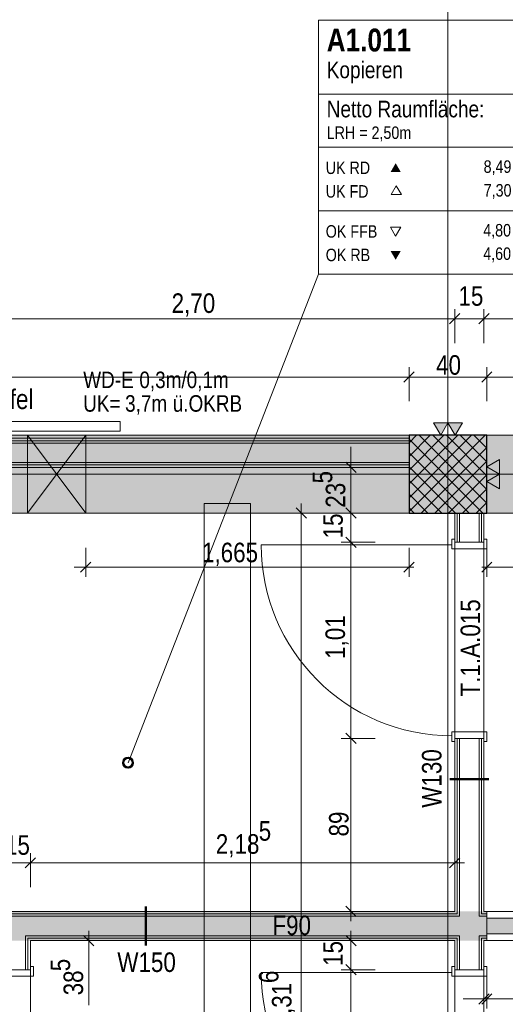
# Model space of a CAD drawing. Extents: x -620 to 3480, y 62 to 1107.
# Tile 63 of 244: x -374 to -324, y 711 to 813. Entities that reach past the tile are written whole.
import ezdxf
from ezdxf.lldxf.tags import DXFTag

# ---------------------------------------------------------------- set-up
doc = ezdxf.new("R2010")
doc.units = 0
doc.layers.get('0').update_dxf_attribs({"lineweight": 35})
for name, color, linetype, lineweight, true_color in [('00 -Bauelemente -Dämmung innen', 7, 'Continuous', 9, 0xff7fe6), ('00 -Bauelemente -Gipskarton', 7, 'Continuous', 9, 0xff7fe6), ('30 -33 Aussenwände- 3 Aussenstützen', 7, 'Continuous', 50, 0x0000dd), ('30 -34 Innenwände- 11 Durchbruch', 4, 'Continuous', 9, 0x00ffff), ('30 -34 Innenwände- 2 nichttragend', 7, 'Continuous', 18, 0xff7fe6), ('30 -34 Innenwände- 4 Türen_Fenster', 9, 'Continuous', 15, 0x808080), ('30 -35 Decken- 1 Konstruktion-Träger- Stahlbeton', 7, 'grob-A06G9GKW8I', 13, 0x33aa00), ('60- 61 allgemeine Ausstattung- 1 Möbel', 7, 'Continuous', 9, 0x00cccc), ('70 -72 Beschriftung- 1 Beschriftung allgemein', 7, 'Continuous', 9, 0xff6633), ('70 -72 Beschriftung- 2 Beschriftung Bauteile', 7, 'Continuous', 9, 0x9999ff), ('70 -75 Raumstempel- 1 Raumstempel', 1, 'Continuous', 50, 0xff0000), ('70 -75 Raumstempel-2 Verweislinie', 1, 'Continuous', 9, 0xff0000), ('70 -76 Bemaßung- 2 Allgemein', 9, 'Continuous', 5, 0x808080), ('iwb_Schraffur_ F90_feuerbestaendig', 1, 'Continuous', 13, 0xff0000)]:
    doc.layers.add(name, color=color, linetype=linetype, lineweight=lineweight, true_color=true_color)
for name, color, linetype, lineweight in [('30 -35 Decken- 1 Konstruktion-Träger- Stahl Hohlprofil', 7, 'grob-A06G9GKW8I', 9), ('70 -71 Achsen- 1 Gebäudeachsen', 7, 'STRICHPUNKT2-A06G9GKV8I', 18), ('70 -75 Raumstempel- 3 Wandstempel', 7, 'Continuous', 50), ('Keine', 7, 'Continuous', 9)]:
    doc.layers.add(name, color=color, linetype=linetype, lineweight=lineweight)
doc.layers.add('iwb_Schraffur_Unterzug', color=7, linetype='Continuous', lineweight=5, true_color=0xffffcc, plot=False)
doc.styles.get("Standard").update_dxf_attribs({"font": 'ARIALN.TTF'})
tags = doc.linetypes.add('grob-A06G9GKW8I', pattern=[14, 3, -8, 3]).pattern_tags.tags
tags[8:9] = [DXFTag(74, 4), DXFTag(75, 0), DXFTag(340, '0'), DXFTag(46, 0.0), DXFTag(50, 0.0), DXFTag(44, 0.0), DXFTag(45, 0.0)]
tags[6:7] = [DXFTag(74, 4), DXFTag(75, 0), DXFTag(340, '0'), DXFTag(46, 0.0), DXFTag(50, 0.0), DXFTag(44, 0.0), DXFTag(45, 0.0)]
tags[4:5] = [DXFTag(74, 4), DXFTag(75, 0), DXFTag(340, '0'), DXFTag(46, 0.0), DXFTag(50, 0.0), DXFTag(44, 0.0), DXFTag(45, 0.0)]
tags = doc.linetypes.add('STRICHPUNKT2-A06G9GKV8I', pattern=[12.7, 6.35, -3.175, 0, -3.175]).pattern_tags.tags
tags[10:11] = [DXFTag(74, 4), DXFTag(75, 0), DXFTag(340, '0'), DXFTag(46, 0.0), DXFTag(50, 0.0), DXFTag(44, 0.0), DXFTag(45, 0.0)]
tags[8:9] = [DXFTag(74, 4), DXFTag(75, 0), DXFTag(340, '0'), DXFTag(46, 0.0), DXFTag(50, 0.0), DXFTag(44, 0.0), DXFTag(45, 0.0)]
tags[6:7] = [DXFTag(74, 4), DXFTag(75, 0), DXFTag(340, '0'), DXFTag(46, 0.0), DXFTag(50, 0.0), DXFTag(44, 0.0), DXFTag(45, 0.0)]
tags[4:5] = [DXFTag(74, 4), DXFTag(75, 0), DXFTag(340, '0'), DXFTag(46, 0.0), DXFTag(50, 0.0), DXFTag(44, 0.0), DXFTag(45, 0.0)]

# ---------------------------------------------------------------- blocks, each defined once
blk = doc.blocks.new('Referenz-A06G9GKX8I')
at = {"layer": '00 -Bauelemente -Dämmung innen', "color": 0, "linetype": 'Continuous', "ltscale": 0.13}
for p, q in [((-432.01, 769.16), (-333.51, 769.16)), ((-383.31, 767.16), (-333.51, 767.16)), ((-328.31, 761.96), (-328.31, 758.96)), ((-326.31, 761.96), (-326.31, 758.96)), ((-328.31, 738.76), (-328.31, 720.46)), ((-326.31, 738.76), (-326.31, 720.46)), ((-383.31, 720.46), (-328.31, 720.46)), ((-326.31, 720.46), (-325.51, 720.46)), ((-373.01, 718.46), (-373.01, 714.96)), ((-373.01, 718.46), (-328.31, 718.46)), ((-328.31, 718.46), (-328.31, 714.96)), ((-326.31, 718.46), (-325.51, 718.46)), ((-326.31, 718.46), (-326.31, 714.96))]:
    blk.add_line(p, q, dxfattribs=at)
at = {"layer": '00 -Bauelemente -Gipskarton', "color": 0, "linetype": 'Continuous', "ltscale": 0.13}
for p, q in [((-432.51, 769.66), (-333.51, 769.66)), ((-432.26, 769.41), (-333.51, 769.41)), ((-432.01, 769.16), (-333.51, 769.16)), ((-383.31, 767.16), (-333.51, 767.16)), ((-383.06, 766.91), (-333.51, 766.91)), ((-382.81, 766.66), (-333.51, 766.66)), ((-328.81, 761.96), (-328.81, 758.96)), ((-328.56, 761.96), (-328.56, 758.96)), ((-328.31, 761.96), (-328.31, 758.96)), ((-326.31, 761.96), (-326.31, 758.96)), ((-326.06, 761.96), (-326.06, 758.96)), ((-325.81, 761.96), (-325.81, 758.96)), ((-328.81, 738.76), (-328.81, 720.96)), ((-328.56, 738.76), (-328.56, 720.71)), ((-328.31, 738.76), (-328.31, 720.46)), ((-326.31, 738.76), (-326.31, 720.46)), ((-326.06, 738.76), (-326.06, 720.71)), ((-325.81, 738.76), (-325.81, 720.96)), ((-383.06, 720.71), (-328.56, 720.71)), ((-382.81, 720.96), (-328.81, 720.96)), ((-326.06, 720.71), (-325.51, 720.71)), ((-325.81, 720.96), (-325.51, 720.96)), ((-383.31, 720.46), (-328.31, 720.46)), ((-326.31, 720.46), (-325.51, 720.46)), ((-373.01, 718.46), (-373.01, 714.96)), ((-373.01, 718.46), (-328.31, 718.46)), ((-372.76, 718.21), (-372.76, 714.96)), ((-372.76, 718.21), (-328.56, 718.21)), ((-372.51, 717.96), (-372.51, 714.96)), ((-372.51, 717.96), (-328.81, 717.96)), ((-328.81, 717.96), (-328.81, 714.96)), ((-328.56, 718.21), (-328.56, 714.96)), ((-328.31, 718.46), (-328.31, 714.96)), ((-326.31, 718.46), (-325.51, 718.46)), ((-326.31, 718.46), (-326.31, 714.96)), ((-326.06, 718.21), (-325.51, 718.21)), ((-326.06, 718.21), (-326.06, 714.96)), ((-325.81, 717.96), (-325.51, 717.96)), ((-325.81, 717.96), (-325.81, 714.96))]:
    blk.add_line(p, q, dxfattribs=at)
at = {"layer": '30 -33 Aussenwände- 3 Aussenstützen', "color": 0, "lineweight": 9}
for p, q in [((-333.51, 769.2), (-332.76, 769.96)), ((-333.51, 767.79), (-331.34, 769.96)), ((-333.51, 766.37), (-329.93, 769.96)), ((-333.51, 764.96), (-328.51, 769.96)), ((-333.51, 763.54), (-327.1, 769.96)), ((-333.51, 762.13), (-325.69, 769.96)), ((-333.51, 769.56), (-325.91, 761.96)), ((-332.49, 769.96), (-325.51, 762.98)), ((-331.08, 769.96), (-325.51, 764.39)), ((-329.67, 769.96), (-325.51, 765.8)), ((-328.25, 769.96), (-325.51, 767.22)), ((-326.84, 769.96), (-325.51, 768.63)), ((-332.27, 761.96), (-325.51, 768.72)), ((-333.51, 768.15), (-327.32, 761.96)), ((-330.86, 761.96), (-325.51, 767.3)), ((-333.51, 766.73), (-328.74, 761.96)), ((-329.51, 766.96), (-329.51, 764.96)), ((-333.51, 765.32), (-330.15, 761.96)), ((-330.51, 765.96), (-328.51, 765.96)), ((-329.44, 761.96), (-325.51, 765.89)), ((-328.03, 761.96), (-325.51, 764.47)), ((-333.51, 763.9), (-331.57, 761.96)), ((-333.51, 762.49), (-332.98, 761.96)), ((-326.61, 761.96), (-325.51, 763.06))]:
    blk.add_line(p, q, dxfattribs=at)
at = {"layer": '30 -33 Aussenwände- 3 Aussenstützen', "color": 0, "linetype": 'Continuous', "lineweight": -2, "ltscale": 0.25}
for p, q in [((-325.51, 769.96), (-333.51, 769.96)), ((-333.51, 769.96), (-333.51, 761.96)), ((-325.51, 761.96), (-325.51, 769.96)), ((-333.51, 761.96), (-325.51, 761.96))]:
    blk.add_line(p, q, dxfattribs=at)
at = {"layer": '30 -34 Innenwände- 11 Durchbruch', "color": 0, "linetype": 'Continuous', "ltscale": 0.13}
for p, q in [((-372.81, 769.96), (-366.81, 769.96)), ((-366.81, 769.96), (-372.81, 761.96)), ((-366.81, 761.96), (-372.81, 769.96)), ((-372.81, 761.96), (-372.81, 769.96)), ((-372.81, 769.96), (-366.81, 761.96)), ((-366.81, 769.96), (-372.81, 761.96)), ((-366.81, 761.96), (-366.81, 769.96)), ((-372.81, 761.96), (-366.81, 761.96))]:
    blk.add_line(p, q, dxfattribs=at)
at = {"layer": '30 -34 Innenwände- 11 Durchbruch', "color": 0, "lineweight": 0}
for points in [[(-372.81, 761.96), (-372.81, 769.96), (-369.81, 765.96)], [(-366.81, 761.96), (-369.81, 765.96), (-366.81, 769.96)]]:
    blk.add_solid(points, dxfattribs=at)
at = {"layer": '30 -34 Innenwände- 2 nichttragend', "color": 0, "linetype": 'Continuous', "ltscale": 0.18}
for p, q in [((-432.51, 769.66), (-333.51, 769.66)), ((-333.51, 766.66), (-333.51, 769.66)), ((-382.81, 766.66), (-333.51, 766.66)), ((-328.81, 761.96), (-325.81, 761.96)), ((-328.81, 761.96), (-328.81, 758.96)), ((-325.81, 761.96), (-325.81, 758.96)), ((-328.81, 758.96), (-328.81, 759.28)), ((-325.81, 758.96), (-325.81, 759.28)), ((-328.81, 738.76), (-328.81, 738.44)), ((-328.81, 738.76), (-328.81, 720.96)), ((-325.81, 738.76), (-325.81, 738.44)), ((-325.81, 738.76), (-325.81, 720.96)), ((-382.81, 720.96), (-328.81, 720.96)), ((-325.51, 720.71), (-325.51, 720.96)), ((-325.51, 720.71), (-325.51, 720.96)), ((-325.51, 720.46), (-325.51, 720.71)), ((-325.51, 717.96), (-325.51, 720.71)), ((-325.51, 718.46), (-325.51, 720.46)), ((-372.51, 717.96), (-328.81, 717.96)), ((-372.51, 717.96), (-372.51, 714.96)), ((-328.81, 717.96), (-328.81, 714.96)), ((-325.81, 717.96), (-325.81, 714.96)), ((-325.51, 718.21), (-325.51, 718.46)), ((-325.51, 717.96), (-325.51, 718.21)), ((-372.51, 714.96), (-372.51, 715.28)), ((-328.81, 714.96), (-328.81, 715.28)), ((-325.81, 714.96), (-325.81, 715.28))]:
    blk.add_line(p, q, dxfattribs=at)
at = {"layer": '30 -34 Innenwände- 4 Türen_Fenster', "color": 0}
for p, q in [((-328.81, 759.28), (-329.11, 759.28)), ((-329.11, 759.28), (-329.11, 758.68)), ((-328.81, 758.96), (-328.81, 759.28)), ((-325.51, 759.28), (-325.81, 759.28)), ((-325.81, 759.28), (-325.81, 758.96)), ((-325.51, 758.28), (-325.51, 759.28)), ((-329.11, 758.68), (-329.11, 758.28)), ((-329.11, 758.28), (-325.51, 758.28)), ((-325.81, 758.96), (-328.81, 758.96)), ((-329.11, 739.04), (-329.11, 739.44)), ((-329.11, 739.44), (-325.51, 739.44)), ((-329.11, 738.44), (-329.11, 739.04)), ((-325.51, 739.44), (-325.51, 738.44)), ((-328.81, 738.44), (-329.11, 738.44)), ((-325.81, 738.76), (-328.81, 738.76)), ((-328.81, 738.76), (-328.81, 738.44)), ((-325.81, 738.44), (-325.81, 738.76)), ((-325.51, 738.44), (-325.81, 738.44)), ((-372.51, 714.96), (-375.51, 714.96)), ((-372.21, 715.28), (-372.51, 715.28)), ((-372.51, 715.28), (-372.51, 714.96)), ((-372.21, 714.28), (-372.21, 715.28)), ((-328.81, 715.28), (-329.11, 715.28)), ((-329.11, 715.28), (-329.11, 714.68)), ((-329.11, 714.68), (-329.11, 714.28)), ((-328.81, 714.96), (-328.81, 715.28)), ((-325.81, 714.96), (-328.81, 714.96)), ((-325.51, 715.28), (-325.81, 715.28)), ((-325.81, 715.28), (-325.81, 714.96)), ((-325.51, 714.28), (-325.51, 715.28)), ((-375.81, 714.28), (-372.21, 714.28)), ((-329.11, 714.28), (-325.51, 714.28))]:
    blk.add_line(p, q, dxfattribs=at)
at = {"layer": '30 -34 Innenwände- 4 Türen_Fenster', "color": 0, "linetype": 'grob-A06G9GKW8I', "ltscale": 0.15}
for p, q in [((-329.11, 758.68), (-348.75, 758.68)), ((-328.81, 758.96), (-328.81, 738.76)), ((-325.81, 758.96), (-325.81, 738.76)), ((-325.51, 720.96), (-297.51, 720.96)), ((-325.51, 717.96), (-297.51, 717.96)), ((-372.51, 714.96), (-372.51, 697.26)), ((-329.11, 714.68), (-348.75, 714.68)), ((-328.81, 714.96), (-328.81, 694.76)), ((-325.81, 714.96), (-325.81, 694.76))]:
    blk.add_line(p, q, dxfattribs=at)
at = {"layer": '30 -34 Innenwände- 4 Türen_Fenster', "color": 0, "linetype": 'Continuous', "ltscale": 0.15}
for p, q in [((-325.51, 720.26), (-316.91, 720.26)), ((-325.51, 718.66), (-325.51, 720.26)), ((-316.91, 718.66), (-325.51, 718.66))]:
    blk.add_line(p, q, dxfattribs=at)
at = {"layer": '30 -34 Innenwände- 4 Türen_Fenster', "color": 0, "linetype": 'grob-A06G9GKW8I', "ltscale": 0.15}
for centre in [(-329.11, 758.68), (-329.11, 714.68)]:
    blk.add_ellipse(centre, major_axis=(-19.64, 0), ratio=1, start_param=0, end_param=1.570796, dxfattribs=at)
at = {"layer": '30 -35 Decken- 1 Konstruktion-Träger- Stahl Hohlprofil', "color": 0, "linetype": 'grob-A06G9GKW8I', "ltscale": 0.13}
for p, q in [((-354.63, 603.96), (-354.63, 762.96)), ((-354.63, 762.96), (-349.83, 762.96)), ((-349.83, 762.96), (-349.83, 603.96))]:
    blk.add_line(p, q, dxfattribs=at)
at = {"layer": '30 -35 Decken- 1 Konstruktion-Träger- Stahlbeton', "color": 0}
for p, q in [((-562.01, 769.96), (-3.51, 769.96)), ((-562.01, 761.96), (-3.51, 761.96))]:
    blk.add_line(p, q, dxfattribs=at)
at = {"layer": '60- 61 allgemeine Ausstattung- 1 Möbel', "color": 0, "linetype": 'Continuous', "ltscale": 0.13}
for p, q in [((-393.26, 771.38), (-363.26, 771.38)), ((-363.26, 771.38), (-363.26, 770.38)), ((-363.26, 770.38), (-393.26, 770.38))]:
    blk.add_line(p, q, dxfattribs=at)
at = {"layer": '70 -71 Achsen- 1 Gebäudeachsen', "color": 0, "linetype": 'STRICHPUNKT2-A06G9GKV8I', "ltscale": 0.18}
for p, q in [((-329.51, 1075.9), (-329.51, 76.46)), ((-562.01, 765.96), (85.43, 765.96))]:
    blk.add_line(p, q, dxfattribs=at)
at = {"layer": '70 -72 Beschriftung- 2 Beschriftung Bauteile', "color": 0}
for p, q in [((-330.26, 769.96), (-331.01, 771.26)), ((-331.01, 771.26), (-329.51, 771.26)), ((-329.51, 771.26), (-330.26, 769.96)), ((-328.76, 769.96), (-329.51, 771.26)), ((-329.51, 771.26), (-328.01, 771.26)), ((-328.01, 771.26), (-328.76, 769.96)), ((-325.51, 766.71), (-324.21, 767.46)), ((-324.21, 767.46), (-324.21, 765.96)), ((-324.21, 765.96), (-325.51, 766.71)), ((-325.51, 765.21), (-324.21, 765.96)), ((-324.21, 764.46), (-325.51, 765.21)), ((-324.21, 765.96), (-324.21, 764.46))]:
    blk.add_line(p, q, dxfattribs=at)
at = {"layer": '70 -72 Beschriftung- 2 Beschriftung Bauteile', "color": 0, "lineweight": 0}
for points in [[(-330.26, 769.96), (-331.01, 771.26), (-330.26, 771.26)], [(-330.26, 769.96), (-330.26, 771.26), (-329.51, 771.26)], [(-328.76, 769.96), (-329.51, 771.26), (-328.76, 771.26)], [(-328.76, 769.96), (-328.76, 771.26), (-328.01, 771.26)], [(-324.21, 765.96), (-325.51, 766.71), (-324.21, 767.46)], [(-324.21, 764.46), (-325.51, 765.21), (-324.21, 765.96)]]:
    blk.add_solid(points, dxfattribs=at)
at = {"layer": '70 -75 Raumstempel- 1 Raumstempel', "color": 0, "lineweight": 9}
for p, q in [((-342.86, 812.68), (-342.86, 786.54)), ((-306.54, 812.68), (-342.86, 812.68)), ((-306.54, 805.08), (-342.86, 805.08)), ((-342.86, 799.61), (-321.13, 799.61)), ((-334.83, 795.65), (-335.35, 794.74)), ((-334.3, 794.74), (-334.83, 795.65)), ((-335.35, 794.74), (-334.3, 794.74)), ((-342.86, 793.07), (-321.13, 793.07)), ((-334.9, 790.47), (-335.42, 791.37)), ((-335.42, 791.37), (-334.37, 791.37)), ((-334.37, 791.37), (-334.9, 790.47)), ((-306.54, 786.54), (-342.86, 786.54))]:
    blk.add_line(p, q, dxfattribs=at)
at = {"layer": '70 -75 Raumstempel- 1 Raumstempel', "color": 0, "lineweight": 0}
for points in [[(-334.37, 797.06), (-334.9, 797.97), (-335.42, 797.06)], [(-334.37, 788.93), (-334.9, 788.03), (-335.42, 788.93)]]:
    blk.add_solid(points, dxfattribs=at)
at = {"layer": '70 -75 Raumstempel- 3 Wandstempel', "color": 0, "linetype": 'Continuous', "ltscale": 0.5}
for p, q in [((-329.31, 734.57), (-325.31, 734.57)), ((-360.61, 717.46), (-360.61, 721.46))]:
    blk.add_line(p, q, dxfattribs=at)
at = {"layer": '70 -75 Raumstempel-2 Verweislinie', "color": 0}
blk.add_line((-342.86, 786.54), (-362.46, 736.26), dxfattribs=at)
at = {"layer": '70 -75 Raumstempel-2 Verweislinie', "color": 0, "linetype": 'ByBlock', "lineweight": 50, "ltscale": 0.5}
blk.add_circle((-362.46, 736.26), 0.5, dxfattribs=at)
at = {"layer": '70 -76 Bemaßung- 2 Allgemein', "color": 0, "linetype": 'Continuous', "lineweight": 20, "ltscale": 0.2}
for p, q in [((-328.28, 782.49), (-329.34, 781.43)), ((-328.28, 782.49), (-329.34, 781.43)), ((-326.34, 781.43), (-325.28, 782.49)), ((-326.34, 781.43), (-325.28, 782.49)), ((-334.04, 775.43), (-332.98, 776.49)), ((-332.98, 776.49), (-334.04, 775.43)), ((-324.98, 776.49), (-326.04, 775.43)), ((-326.04, 775.43), (-324.98, 776.49)), ((-338.98, 766.13), (-340.04, 767.19)), ((-345.15, 762.49), (-344.09, 761.43)), ((-340.04, 762.49), (-338.98, 761.43)), ((-340.04, 762.49), (-338.98, 761.43)), ((-340.04, 759.49), (-338.98, 758.43)), ((-338.98, 758.43), (-340.04, 759.49)), ((-338.98, 738.23), (-340.04, 739.29)), ((-340.04, 739.29), (-338.98, 738.23)), ((-371.98, 726.49), (-373.04, 725.43)), ((-373.04, 725.43), (-371.98, 726.49)), ((-328.28, 726.49), (-329.34, 725.43)), ((-338.98, 720.43), (-340.04, 721.49)), ((-367.04, 718.49), (-365.98, 717.43)), ((-340.04, 718.49), (-338.98, 717.43)), ((-338.98, 714.43), (-340.04, 715.49)), ((-340.04, 715.49), (-338.98, 714.43)), ((-325.28, 712.49), (-326.34, 711.43)), ((-326.04, 711.43), (-324.98, 712.49)), ((-326.04, 711.43), (-324.98, 712.49))]:
    blk.add_line(p, q, dxfattribs=at)
at = {"layer": '70 -76 Bemaßung- 2 Allgemein', "color": 0, "linetype": 'Continuous', "ltscale": 0.13}
for p, q in [((-328.81, 779.46), (-328.81, 782.96)), ((-328.81, 779.46), (-328.81, 782.96)), ((-325.81, 779.46), (-325.81, 782.96)), ((-325.81, 779.46), (-325.81, 782.96)), ((-329.87, 781.96), (-381.75, 781.96)), ((-329.87, 781.96), (-330.93, 781.96)), ((-327.81, 781.96), (-329.87, 781.96)), ((-327.81, 781.96), (-329.87, 781.96)), ((-325.81, 781.96), (-328.81, 781.96)), ((-326.81, 781.96), (-324.75, 781.96)), ((-326.81, 781.96), (-324.75, 781.96)), ((-298.27, 781.96), (-324.75, 781.96)), ((-324.75, 781.96), (-323.69, 781.96)), ((-333.51, 773.46), (-333.51, 776.96)), ((-333.51, 773.46), (-333.51, 776.96)), ((-325.51, 773.46), (-325.51, 776.96)), ((-325.51, 773.46), (-325.51, 776.96)), ((-334.57, 775.96), (-431.45, 775.96)), ((-332.51, 775.96), (-334.57, 775.96)), ((-334.51, 775.96), (-332.45, 775.96)), ((-326.57, 775.96), (-332.45, 775.96)), ((-324.51, 775.96), (-326.57, 775.96)), ((-326.51, 775.96), (-324.45, 775.96)), ((-298.27, 775.96), (-324.45, 775.96)), ((-339.51, 767.72), (-339.51, 768.78)), ((-339.51, 765.66), (-339.51, 767.72)), ((-337.01, 766.66), (-340.51, 766.66)), ((-339.51, 761.96), (-339.51, 766.66)), ((-344.62, 762.96), (-344.62, 760.9)), ((-339.51, 762.96), (-339.51, 760.9)), ((-339.51, 762.96), (-339.51, 760.9)), ((-347.12, 761.96), (-343.62, 761.96)), ((-337.01, 761.96), (-340.51, 761.96)), ((-337.01, 761.96), (-340.51, 761.96)), ((-344.62, 676.7), (-344.62, 760.9)), ((-339.51, 760.9), (-339.51, 759.84)), ((-339.51, 760.02), (-339.51, 760.9)), ((-339.51, 757.96), (-339.51, 760.02)), ((-339.51, 759.96), (-339.51, 757.9)), ((-366.81, 758.39), (-366.81, 755.39)), ((-337.01, 758.96), (-340.51, 758.96)), ((-337.01, 758.96), (-340.51, 758.96)), ((-333.51, 758.39), (-333.51, 755.39)), ((-325.51, 758.39), (-325.51, 755.39)), ((-339.51, 739.82), (-339.51, 757.9)), ((-334.57, 756.39), (-367.99, 756.39)), ((-367.34, 755.86), (-366.28, 756.92)), ((-367.31, 756.39), (-365.75, 756.39)), ((-333.01, 756.39), (-334.57, 756.39)), ((-332.98, 756.92), (-334.04, 755.86)), ((-326.04, 755.86), (-324.98, 756.92)), ((-326.01, 756.39), (-324.45, 756.39)), ((-278.57, 756.39), (-324.45, 756.39)), ((-339.51, 737.76), (-339.51, 739.82)), ((-339.51, 739.76), (-339.51, 737.7)), ((-337.01, 738.76), (-340.51, 738.76)), ((-337.01, 738.76), (-340.51, 738.76)), ((-339.51, 722.02), (-339.51, 737.7)), ((-372.51, 723.46), (-372.51, 726.96)), ((-372.51, 723.46), (-372.51, 726.96)), ((-328.81, 725.96), (-328.81, 726.96)), ((-373.57, 725.96), (-374.45, 725.96)), ((-371.51, 725.96), (-373.57, 725.96)), ((-373.51, 725.96), (-371.45, 725.96)), ((-329.87, 725.96), (-371.45, 725.96)), ((-327.81, 725.96), (-329.87, 725.96)), ((-339.51, 719.96), (-339.51, 722.02)), ((-337.01, 720.96), (-340.51, 720.96)), ((-366.51, 718.96), (-366.51, 716.9)), ((-339.51, 718.96), (-339.51, 716.9)), ((-369.01, 717.96), (-365.51, 717.96)), ((-337.01, 717.96), (-340.51, 717.96)), ((-366.51, 711.32), (-366.51, 716.9)), ((-339.51, 716.02), (-339.51, 716.9)), ((-339.51, 713.96), (-339.51, 716.02)), ((-339.51, 715.96), (-339.51, 713.9)), ((-337.01, 714.96), (-340.51, 714.96)), ((-337.01, 714.96), (-340.51, 714.96)), ((-325.81, 714.46), (-325.81, 710.96)), ((-325.51, 714.46), (-325.51, 710.96)), ((-325.51, 714.46), (-325.51, 710.96)), ((-339.51, 695.82), (-339.51, 713.9)), ((-326.87, 711.96), (-327.93, 711.96)), ((-324.81, 711.96), (-326.87, 711.96)), ((-326.51, 711.96), (-324.45, 711.96)), ((-326.51, 711.96), (-324.45, 711.96)), ((-325.81, 711.96), (-325.51, 711.96)), ((-324.45, 711.96), (-298.57, 711.96)), ((-324.45, 711.96), (-323.39, 711.96))]:
    blk.add_line(p, q, dxfattribs=at)
at = {"layer": '30 -34 Innenwände- 11 Durchbruch', "color": 0, "linetype": 'Continuous', "ltscale": 0.13, "char_height": 1.7, "attachment_point": 1}
for s, insert in [('{\\fArial Narrow;WD-E}', (-367.07, 776.52)), ('{\\fArial Narrow;0,3m/0,1m}', (-361.29, 776.52)), ('{\\fArial Narrow;UK=}', (-367.07, 774.09)), ('{\\fArial Narrow;3,7m}', (-362.76, 774.09)), ('{\\fArial Narrow;ü.OKRB}', (-357.85, 774.09))]:
    blk.add_mtext(s, dxfattribs=dict(at, insert=insert))
at = {"layer": '70 -72 Beschriftung- 1 Beschriftung allgemein', "color": 0, "linetype": 'Continuous', "ltscale": 0.13, "insert": (-388.36, 774.68), "char_height": 2.0138, "attachment_point": 1}
blk.add_mtext('{\\fArial Narrow;digitale Infotafel}', dxfattribs=at)
at = {"layer": '70 -75 Raumstempel- 1 Raumstempel', "color": 0, "linetype": 'Continuous', "ltscale": 0.5, "attachment_point": 1, "rotation": 0}
for s, insert, char_height in [('{\\fArial Narrow|b1|i0;A1.011}', (-342, 811.82), 2.3536), ('{\\fArial Narrow;Kopieren}', (-342, 808.43), 1.7117), ('{\\fArial Narrow;Netto Raumfläche:}', (-342, 804.4), 1.7117), ('{\\fArial Narrow;LRH = 2,50m}', (-342, 801.75), 1.2838), ('{\\fArial Narrow;UK RD}', (-342.1, 798.14), 1.2838), ('{\\fArial Narrow;8,49}', (-325.84, 798.26), 1.2838), ('{\\fArial Narrow;UK FD}', (-342.1, 795.71), 1.2838), ('{\\fArial Narrow;7,30}', (-325.83, 795.82), 1.2838), ('{\\fArial Narrow;OK FFB}', (-342.1, 791.59), 1.2838), ('{\\fArial Narrow;4,80}', (-325.88, 791.71), 1.2838), ('{\\fArial Narrow;OK RB}', (-342.1, 789.17), 1.2838), ('{\\fArial Narrow;4,60}', (-325.88, 789.3), 1.2838)]:
    blk.add_mtext(s, dxfattribs=dict(at, insert=insert, char_height=char_height))
at = {"layer": '70 -75 Raumstempel- 3 Wandstempel', "color": 0, "linetype": 'Continuous', "ltscale": 0.5, "insert": (-332.19, 731.63), "char_height": 2.0138, "attachment_point": 1, "rotation": 90}
blk.add_mtext('{\\fArial Narrow;W130}', dxfattribs=at)
at = {"layer": '70 -75 Raumstempel- 3 Wandstempel', "color": 0, "linetype": 'Continuous', "ltscale": 0.5, "char_height": 2.0138, "attachment_point": 1}
for s, insert in [('{\\fArial Narrow;F90}', (-347.59, 720.54)), ('{\\fArial Narrow;W150}', (-363.56, 716.74))]:
    blk.add_mtext(s, dxfattribs=dict(at, insert=insert))
at = {"layer": '70 -76 Bemaßung- 2 Allgemein', "color": 0, "linetype": 'Continuous', "ltscale": 0.13, "char_height": 2.0138, "attachment_point": 1}
for s, insert in [('{\\fArial Narrow;2,70}', (-357.97, 784.57)), ('{\\fArial Narrow;15}', (-328.43, 785.31)), ('{\\fArial Narrow;40}', (-330.73, 778.21)), ('{\\fArial Narrow;5}', (-349, 730.25)), ('{\\fArial Narrow;15}', (-375.13, 728.8)), ('{\\fArial Narrow;2,18}', (-353.42, 728.91))]:
    blk.add_mtext(s, dxfattribs=dict(at, insert=insert))
at = {"layer": '70 -76 Bemaßung- 2 Allgemein', "color": 0, "linetype": 'Continuous', "ltscale": 0.13, "char_height": 2.0138, "attachment_point": 1, "rotation": 90}
for s, insert in [('{\\fArial Narrow;5}', (-343.44, 765.01)), ('{\\fArial Narrow;23}', (-342.1, 762.51)), ('{\\fArial Narrow;15}', (-342.36, 759.35)), ('{\\fArial Narrow;1,01}', (-342.13, 746.95)), ('{\\fArial Narrow;89}', (-341.76, 728.67)), ('{\\fArial Narrow;15}', (-342.36, 715.35)), ('{\\fArial Narrow;5}', (-370.44, 714.8)), ('{\\fArial Narrow;38}', (-369.1, 712.32)), ('{\\fArial Narrow;6}', (-348.98, 713.58)), ('{\\fArial Narrow;4,31}', (-347.64, 709.12))]:
    blk.add_mtext(s, dxfattribs=dict(at, insert=insert))
at = {"layer": '70 -76 Bemaßung- 2 Allgemein', "color": 0, "linetype": 'ByBlock', "ltscale": 0.13, "insert": (-354.84, 758.91), "char_height": 2.0138, "attachment_point": 1}
blk.add_mtext('{\\fArial Narrow;1,665}', dxfattribs=at)
at = {"layer": 'Keine', "color": 0, "linetype": 'Continuous', "ltscale": 0.13, "char_height": 2.0138, "attachment_point": 1, "rotation": 90}
for s, insert in [('{\\fArial Narrow;T.1.A.015}', (-328.21, 743.08)), ('{\\fArial Narrow;T.1.A.018}', (-374.91, 700.71))]:
    blk.add_mtext(s, dxfattribs=dict(at, insert=insert))
blk = doc.blocks.new('Referenz-A06G9GKZ8I')
at = {"layer": 'iwb_Schraffur_ F90_feuerbestaendig', "linetype": 'Continuous', "ltscale": 0.13}
blk.add_hatch(color=256, dxfattribs=at).paths.add_polyline_path([(-435.51, 599.46), (-435.51, 602.46), (-432.51, 602.46), (-432.51, 658.96), (-466.25, 658.96), (-466.25, 604.96), (-471.51, 604.96), (-471.51, 761.96), (-494.51, 761.96), (-494.51, 769.96), (-490.51, 769.96), (-490.51, 768.46), (-466.51, 768.46), (-466.51, 720.96), (-456.51, 720.96), (-456.51, 715.96), (-466.51, 715.96), (-466.51, 663.96), (-434.51, 663.96), (-434.51, 715.96), (-438.51, 715.96), (-438.51, 720.96), (-325.51, 720.96), (-325.51, 720.26), (-316.91, 720.26), (-316.91, 718.66), (-325.51, 718.66), (-325.51, 717.96), (-429.51, 717.96), (-429.51, 599.46)])
at = {"layer": 'iwb_Schraffur_Unterzug', "linetype": 'Continuous', "ltscale": 0.13}
for points in [[(-562.01, 769.96), (-3.51, 769.96), (-562.01, 769.32)], [(-562.01, 769.32), (-3.51, 769.96), (-3.51, 761.96)], [(-562.01, 769.32), (-3.51, 761.96), (-562.01, 762.6)], [(-562.01, 762.6), (-3.51, 761.96), (-562.01, 761.96)]]:
    blk.add_solid(points, dxfattribs=at)

msp = doc.modelspace()

# ---------------------------------------------------------------- block references
at = {"color": 8, "lineweight": 25, "ltscale": 0.25, "true_color": 0x808080}
for name in ['Referenz-A06G9GKX8I', 'Referenz-A06G9GKZ8I']:
    msp.add_blockref(name, (0, 0), dxfattribs=at)

doc.saveas('drawing.dxf')
